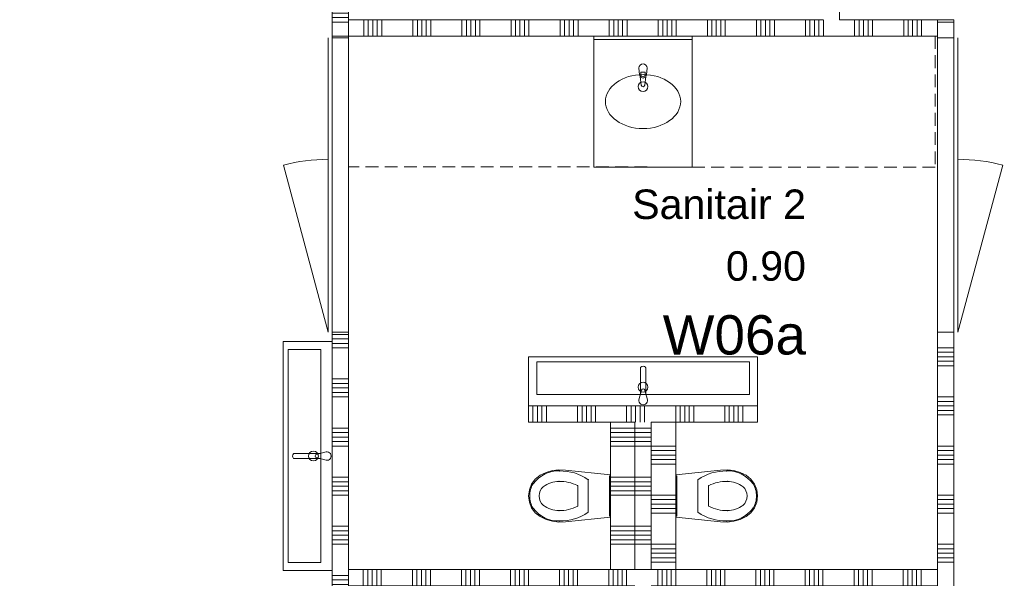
# Model space of a CAD drawing. Header units: millimetres. Extents: x -850 to 154668, y -80411 to 71019.
# Tile 185 of 236: x 45490 to 51508, y 45992 to 49405. Entities that reach past the tile are written whole.
import ezdxf
from ezdxf.enums import TextEntityAlignment as Align

# ---------------------------------------------------------------- set-up
doc = ezdxf.new("R2010")
doc.units = ezdxf.units.MM
doc.header["$MEASUREMENT"] = 0
doc.linetypes.add('B0702', pattern=[117.37, 78.119999, -39.250001])
for name, color, linetype in [('New_22 NC Binnenwanden', 7, 'Continuous'), ('New_22 NC Binnenwanden Deuren', 7, 'Continuous'), ('New_22 NC Binnenwanden Doorsnede-arcering', 7, 'Continuous'), ('New_22 NC Binnenwanden Laagscheidingslijnen', 7, 'Continuous'), ('New_72 Vaste Inrichting', 7, 'Continuous'), ('New_74 Sanitair', 7, 'Continuous'), ('New_Z Ruimtefuncties', 7, 'Continuous'), ('New_Z Ruimtefuncties Zone omranding', 7, 'Continuous'), ('New_Z Ruimtefuncties Zone tekst', 7, 'Continuous')]:
    doc.layers.add(name, color=color, linetype=linetype)
doc.styles.add('GENERATED_STYLE_1', font='arial.ttf')
doc.styles.add('GENERATED_STYLE_2', font='arial.ttf')

# ---------------------------------------------------------------- blocks, each defined once
blk = doc.blocks.new('Wasbak meervoudig 22')
at = {"layer": 'New_74 Sanitair', "color": 1, "linetype": 'Continuous', "lineweight": 0}
for p, q in [((-700, 0), (700, 0)), ((-700, -300), (-700, 0)), ((700, -300), (700, 0)), ((-26, -38), (-9.9, -96.8)), ((9.9, -96.8), (26, -38)), ((650, -70), (-650, -70)), ((-650, -70), (-650, -270)), ((-15.9, -74.8), (-15.9, -233)), ((-9.9, -96.8), (-15.9, -74.8)), ((16, -74.4), (9.9, -96.8)), ((16, -233), (16, -74.4)), ((650, -270), (650, -70)), ((-700, -300), (700, -300)), ((-650, -270), (650, -270))]:
    blk.add_line(p, q, dxfattribs=at)
blk.add_circle((0, -114.8), 30, dxfattribs=at)
for centre, radius, start, end in [((0, -33.4), 26.4, 349.97377, 190.02623), ((0, -95), 10, 190.35435, 349.64565), ((0, -95), 10, 190.35435, 349.64565), ((-8.8, -232.9), 7.1, 181.18756, 218.92571), ((0.1, -221.9), 21.1, 226.98757, 313.01243), ((9, -232.9), 6.96, 320.62423, 359.19207)]:
    blk.add_arc(centre, radius, start, end, dxfattribs=at)
blk = doc.blocks.new('*X637')
at = {"layer": 'New_22 NC Binnenwanden Doorsnede-arcering', "color": 254, "linetype": 'Continuous', "lineweight": 0, "true_color": 0xe9ebeb}
for p, q in [((47590.3, 46006.3), (47590.3, 46045)), ((47617.7, 46006.3), (47617.7, 46045)), ((47645.1, 46006.3), (47645.1, 46045)), ((47672.6, 46006.3), (47672.6, 46045)), ((47700, 46006.3), (47700, 46045)), ((47890.3, 46006.3), (47890.3, 46045)), ((47917.7, 46006.3), (47917.7, 46045)), ((47945.1, 46006.3), (47945.1, 46045)), ((47972.6, 46006.3), (47972.6, 46045)), ((48000, 46006.3), (48000, 46045)), ((48190.3, 46006.3), (48190.3, 46045)), ((48217.7, 46006.3), (48217.7, 46045)), ((48245.1, 46006.3), (48245.1, 46045)), ((48272.6, 46006.3), (48272.6, 46045)), ((48300, 46006.3), (48300, 46045)), ((48490.3, 46006.3), (48490.3, 46045)), ((48517.7, 46006.3), (48517.7, 46045)), ((48545.1, 46006.3), (48545.1, 46045)), ((48572.6, 46006.3), (48572.6, 46045)), ((48600, 46006.3), (48600, 46045)), ((48790.3, 46006.3), (48790.3, 46045)), ((48817.7, 46006.3), (48817.7, 46045)), ((48845.1, 46006.3), (48845.1, 46045)), ((48872.6, 46006.3), (48872.6, 46045)), ((48900, 46006.3), (48900, 46045)), ((49090.3, 46006.3), (49090.3, 46045)), ((49117.7, 46006.3), (49117.7, 46045)), ((49145.1, 46006.3), (49145.1, 46045)), ((49172.6, 46006.3), (49172.6, 46045)), ((49200, 46006.3), (49200, 46045)), ((49390.3, 46006.3), (49390.3, 46045)), ((49417.7, 46006.3), (49417.7, 46045)), ((49445.1, 46006.3), (49445.1, 46045)), ((49472.6, 46006.3), (49472.6, 46045)), ((49500, 46006.3), (49500, 46045)), ((49690.3, 46006.3), (49690.3, 46045)), ((49717.7, 46006.3), (49717.7, 46045)), ((49745.1, 46006.3), (49745.1, 46045)), ((49772.6, 46006.3), (49772.6, 46045)), ((49800, 46006.3), (49800, 46045)), ((49990.3, 46006.3), (49990.3, 46045)), ((50017.7, 46006.3), (50017.7, 46045)), ((50045.1, 46006.3), (50045.1, 46045)), ((50072.6, 46006.3), (50072.6, 46045)), ((50100, 46006.3), (50100, 46045)), ((50290.3, 46006.3), (50290.3, 46045)), ((50317.7, 46006.3), (50317.7, 46045)), ((50345.1, 46006.3), (50345.1, 46045)), ((50372.6, 46006.3), (50372.6, 46045)), ((50400, 46006.3), (50400, 46045)), ((50590.3, 46006.3), (50590.3, 46045)), ((50617.7, 46006.3), (50617.7, 46045)), ((50645.1, 46006.3), (50645.1, 46045)), ((50672.6, 46006.3), (50672.6, 46045)), ((50700, 46006.3), (50700, 46045)), ((50890.3, 46006.3), (50890.3, 46045)), ((50917.7, 46006.3), (50917.7, 46045)), ((50945.1, 46006.3), (50945.1, 46045)), ((50972.6, 46006.3), (50972.6, 46045)), ((51000, 46006.3), (51000, 46045)), ((47590.3, 45945), (47590.3, 46006.3)), ((47617.7, 45945), (47617.7, 46006.3)), ((47645.1, 45945), (47645.1, 46006.3)), ((47672.6, 45945), (47672.6, 46006.3)), ((47700, 45945), (47700, 46006.3)), ((47890.3, 45945), (47890.3, 46006.3)), ((47917.7, 45945), (47917.7, 46006.3)), ((47945.1, 45945), (47945.1, 46006.3)), ((47972.6, 45945), (47972.6, 46006.3)), ((48000, 45945), (48000, 46006.3)), ((48190.3, 45945), (48190.3, 46006.3)), ((48217.7, 45945), (48217.7, 46006.3)), ((48245.1, 45945), (48245.1, 46006.3)), ((48272.6, 45945), (48272.6, 46006.3)), ((48300, 45945), (48300, 46006.3)), ((48490.3, 45945), (48490.3, 46006.3)), ((48517.7, 45945), (48517.7, 46006.3)), ((48545.1, 45945), (48545.1, 46006.3)), ((48572.6, 45945), (48572.6, 46006.3)), ((48600, 45945), (48600, 46006.3)), ((48790.3, 45945), (48790.3, 46006.3)), ((48817.7, 45945), (48817.7, 46006.3)), ((48845.1, 45945), (48845.1, 46006.3)), ((48872.6, 45945), (48872.6, 46006.3)), ((48900, 45945), (48900, 46006.3)), ((49090.3, 45945), (49090.3, 46006.3)), ((49117.7, 45945), (49117.7, 46006.3)), ((49145.1, 45945), (49145.1, 46006.3)), ((49172.6, 45945), (49172.6, 46006.3)), ((49200, 45945), (49200, 46006.3)), ((49390.3, 45945), (49390.3, 46006.3)), ((49417.7, 45945), (49417.7, 46006.3)), ((49445.1, 45945), (49445.1, 46006.3)), ((49472.6, 45945), (49472.6, 46006.3)), ((49500, 45945), (49500, 46006.3)), ((49690.3, 45945), (49690.3, 46006.3)), ((49717.7, 45945), (49717.7, 46006.3)), ((49745.1, 45945), (49745.1, 46006.3)), ((49772.6, 45945), (49772.6, 46006.3)), ((49800, 45945), (49800, 46006.3)), ((49990.3, 45945), (49990.3, 46006.3)), ((50017.7, 45945), (50017.7, 46006.3)), ((50045.1, 45945), (50045.1, 46006.3)), ((50072.6, 45945), (50072.6, 46006.3)), ((50100, 45945), (50100, 46006.3)), ((50290.3, 45945), (50290.3, 46006.3)), ((50317.7, 45945), (50317.7, 46006.3)), ((50345.1, 45945), (50345.1, 46006.3)), ((50372.6, 45945), (50372.6, 46006.3)), ((50400, 45945), (50400, 46006.3)), ((50590.3, 45945), (50590.3, 46006.3)), ((50617.7, 45945), (50617.7, 46006.3)), ((50645.1, 45945), (50645.1, 46006.3)), ((50672.6, 45945), (50672.6, 46006.3)), ((50700, 45945), (50700, 46006.3)), ((50890.3, 45945), (50890.3, 46006.3)), ((50917.7, 45945), (50917.7, 46006.3)), ((50945.1, 45945), (50945.1, 46006.3)), ((50972.6, 45945), (50972.6, 46006.3)), ((51000, 45945), (51000, 46006.3))]:
    blk.add_line(p, q, dxfattribs=at)
blk = doc.blocks.new('Wall_155_1', base_point=(51200.2, 45945))
at = {"layer": 'New_22 NC Binnenwanden', "color": 8, "linetype": 'Continuous', "lineweight": 0, "true_color": 0x778488, "flags": 128}
for points in [[(51100.2, 46045), (47500.4, 46045)], [(47500.4, 46045), (47500.4, 45945)], [(51100.2, 46045), (51100.2, 45945)], [(47500.4, 45945), (49250.1, 45945)], [(49350.1, 45945), (51100.2, 45945)]]:
    blk.add_lwpolyline(points, dxfattribs=at)
at = {"layer": 'New_22 NC Binnenwanden', "color": 8, "lineweight": 0, "true_color": 0x778488}
blk.add_blockref('*X637', (0, 0), dxfattribs=at)
blk = doc.blocks.new('Toilet 22')
at = {"layer": 'New_74 Sanitair', "color": 1, "linetype": 'Continuous', "lineweight": 0}
for p, q in [((-128.9, 0), (-158.5, -273.7)), ((128.9, 0), (-128.9, 0)), ((123, 0), (-123, 0)), ((-123, 0), (-123, -5)), ((123, -5), (123, 0)), ((158.5, -273.7), (128.9, 0)), ((-123, -5), (123, -5)), ((0, -135.2), (-99.6, -135.2)), ((99.6, -135.2), (0, -135.2)), ((0, -199.6), (-62.9, -199.6)), ((62.9, -199.6), (0, -199.6)), ((-158.5, -273.7), (-159.9, -314.1)), ((159.9, -314.1), (158.5, -273.7)), ((-159.9, -314.1), (-154.9, -354.2)), ((-154.9, -354.2), (-143.6, -393.1)), ((143.6, -393.1), (154.9, -354.2)), ((154.9, -354.2), (159.9, -314.1)), ((-143.6, -393.1), (-126.2, -429.8)), ((56.7, -410.5), (56.7, -410.5)), ((126.2, -429.8), (143.6, -393.1)), ((-126.2, -429.8), (-102.8, -458.8)), ((-102.8, -458.8), (-72.6, -481.1)), ((-72.6, -481.1), (-37.5, -495.1)), ((0, -435.2), (0, -435.2)), ((37.5, -495.1), (72.6, -481.1)), ((72.6, -481.1), (102.8, -458.8)), ((74.1, -472.3), (74.1, -472.3)), ((102.8, -458.8), (126.2, -429.8)), ((-37.5, -495.1), (0, -500)), ((0, -493.3), (0, -493.3)), ((0, -500), (37.5, -495.1))]:
    blk.add_line(p, q, dxfattribs=at)
for centre, major_axis, start_param, end_param in [((236, -303.1), (388.8, 0), 2.612188, 3.165208), ((-236, -303.1), (388.8, 0), 6.259569, 6.81259), ((241.8, -310.7), (331.2, 0), 2.738768, 3.154495), ((-241.8, -310.7), (331.2, 0), 6.270283, 6.68601), ((81.8, -322.1), (234.9, 0), 3.085861, 3.98645), ((123.4, -313.7), (212.7, 0), 3.144841, 3.702507), ((-123.4, -313.7), (212.7, 0), 5.722271, 6.279937), ((-81.8, -322.1), (234.9, 0), 5.438328, 6.338917), ((0.7, -374.1), (71.5, 0), 3.778693, 4.701998), ((-0.7, -374.1), (71.5, 0), 4.72278, 5.646085), ((0.7, -385), (126.6, 0), 4.079884, 4.706528), ((-0.7, -385), (126.6, 0), 4.71825, 5.344894)]:
    blk.add_ellipse(centre, major_axis=major_axis, ratio=0.855025, start_param=start_param, end_param=end_param, dxfattribs=at)
for p in [(99.6, -135.2), (62.9, -199.6), (-152.7, -310.9), (-89.3, -314.3), (89.3, -314.3), (152.7, -310.9), (-56.7, -410.5), (-74.1, -472.3)]:
    blk.add_point(p, dxfattribs=at)
blk = doc.blocks.new('Wasbak meervoudig 22_4')
at = {"layer": 'New_74 Sanitair', "color": 1, "linetype": 'Continuous', "lineweight": 0}
for p, q in [((-300.1, 0), (300.1, 0)), ((-300.1, -800), (-300.1, 0)), ((300.1, -800), (300.1, 0)), ((-300.1, -20), (300.1, -20)), ((-25, -195), (-21, -237)), ((-13.6, -234.8), (-13.6, -219.9)), ((-13.6, -219.9), (13.6, -219.9)), ((13.6, -219.9), (13.6, -234.8)), ((21, -237), (25, -195)), ((-17.7, -246.5), (-11.1, -299.4)), ((11.1, -299.4), (17.7, -246.5)), ((-300.1, -800), (300.1, -800))]:
    blk.add_line(p, q, dxfattribs=at)
blk.add_circle((0, -308.9), 30, dxfattribs=at)
for centre, radius, start, end in [((0, -195), 25, 0, 180), ((0, -235.1), 21.1, 185.16961, 212.77103), ((0, -234.8), 13.6, 180, 0), ((0, -235.1), 21.1, 327.22897, 354.83039), ((0, -235.1), 21.1, 212.77103, 327.22897), ((0, -298), 11.2, 187.13892, 352.86108)]:
    blk.add_arc(centre, radius, start, end, dxfattribs=at)
blk.add_ellipse((0, -400), major_axis=(230, 0), ratio=0.717391, dxfattribs=at)
blk = doc.blocks.new('*X2793')
at = {"layer": 'New_22 NC Binnenwanden Doorsnede-arcering', "color": 254, "linetype": 'Continuous', "lineweight": 0, "true_color": 0xe9ebeb}
for p, q in [((49250.1, 46909.7), (49350.1, 46909.7)), ((49250.1, 46882.3), (49350.1, 46882.3)), ((49250.1, 46854.9), (49350.1, 46854.9)), ((49250.1, 46827.4), (49350.1, 46827.4)), ((49250.1, 46800), (49350.1, 46800)), ((49250.1, 46609.7), (49350.1, 46609.7)), ((49250.1, 46582.3), (49350.1, 46582.3)), ((49250.1, 46554.9), (49350.1, 46554.9)), ((49250.1, 46527.4), (49350.1, 46527.4)), ((49250.1, 46500), (49350.1, 46500)), ((49250.1, 46309.7), (49350.1, 46309.7)), ((49250.1, 46282.3), (49350.1, 46282.3)), ((49250.1, 46254.9), (49350.1, 46254.9)), ((49250.1, 46227.4), (49350.1, 46227.4)), ((49250.1, 46200), (49350.1, 46200))]:
    blk.add_line(p, q, dxfattribs=at)
blk = doc.blocks.new('Wall_581_1', base_point=(49300.1, 46045))
at = {"layer": 'New_22 NC Binnenwanden', "color": 8, "linetype": 'Continuous', "lineweight": 0, "true_color": 0x778488, "flags": 128}
for points in [[(49250.1, 46945), (49250.1, 46045)], [(49350.1, 46045), (49350.1, 46945)], [(49350.1, 46045), (49250.1, 46045)]]:
    blk.add_lwpolyline(points, dxfattribs=at)
at = {"layer": 'New_22 NC Binnenwanden', "color": 8, "lineweight": 0, "true_color": 0x778488}
blk.add_blockref('*X2793', (0, 0), dxfattribs=at)
blk = doc.blocks.new('*X2795')
at = {"layer": 'New_22 NC Binnenwanden Doorsnede-arcering', "color": 254, "linetype": 'Continuous', "lineweight": 0, "true_color": 0xe9ebeb}
for p, q in [((48627.4, 47045), (48627.4, 46945)), ((48654.9, 47045), (48654.9, 46945)), ((48682.3, 47045), (48682.3, 46945)), ((48709.7, 47045), (48709.7, 46945)), ((48900, 47045), (48900, 46945)), ((48927.4, 47045), (48927.4, 46945)), ((48954.9, 47045), (48954.9, 46945)), ((48982.3, 47045), (48982.3, 46945)), ((49009.7, 47045), (49009.7, 46945)), ((49200, 47045), (49200, 46945)), ((49227.4, 47045), (49227.4, 46945)), ((49254.9, 47045), (49254.9, 46945)), ((49282.3, 47045), (49282.3, 46945)), ((49309.7, 47045), (49309.7, 46945)), ((49500, 47045), (49500, 46945)), ((49527.4, 47045), (49527.4, 46945)), ((49554.9, 47045), (49554.9, 46945)), ((49582.3, 47045), (49582.3, 46945)), ((49609.7, 47045), (49609.7, 46945)), ((49800, 47045), (49800, 46945)), ((49827.4, 47045), (49827.4, 46945)), ((49854.9, 47045), (49854.9, 46945)), ((49882.3, 47045), (49882.3, 46945)), ((49909.7, 47045), (49909.7, 46945))]:
    blk.add_line(p, q, dxfattribs=at)
blk = doc.blocks.new('Wall_582_1', base_point=(50000.4, 47045))
at = {"layer": 'New_22 NC Binnenwanden', "color": 8, "linetype": 'Continuous', "lineweight": 0, "true_color": 0x778488, "flags": 128}
for points in [[(50000.4, 47045), (48600.4, 47045)], [(48600.4, 46945), (48600.4, 47045)], [(50000.4, 46945), (50000.4, 47045)], [(48600.4, 46945), (49250.1, 46945)], [(49350.1, 46945), (50000.4, 46945)]]:
    blk.add_lwpolyline(points, dxfattribs=at)
at = {"layer": 'New_22 NC Binnenwanden', "color": 8, "lineweight": 0, "true_color": 0x778488}
blk.add_blockref('*X2795', (0, 0), dxfattribs=at)
blk = doc.blocks.new('*X2797')
at = {"layer": 'New_22 NC Binnenwanden Doorsnede-arcering', "color": 254, "linetype": 'Continuous', "lineweight": 0, "true_color": 0xe9ebeb}
for p, q in [((49500.7, 46800), (49350.7, 46800)), ((49500.7, 46772.6), (49350.7, 46772.6)), ((49500.7, 46745.1), (49350.7, 46745.1)), ((49500.7, 46717.7), (49350.7, 46717.7)), ((49500.7, 46690.3), (49350.7, 46690.3)), ((49500.7, 46500), (49350.7, 46500)), ((49500.7, 46472.6), (49350.7, 46472.6)), ((49500.7, 46445.1), (49350.7, 46445.1)), ((49500.7, 46417.7), (49350.7, 46417.7)), ((49500.7, 46390.3), (49350.7, 46390.3)), ((49500.7, 46200), (49350.7, 46200)), ((49500.7, 46172.6), (49350.7, 46172.6)), ((49500.7, 46145.1), (49350.7, 46145.1)), ((49500.7, 46117.7), (49350.7, 46117.7)), ((49500.7, 46090.3), (49350.7, 46090.3))]:
    blk.add_line(p, q, dxfattribs=at)
blk = doc.blocks.new('Wall_583_1', base_point=(49500.7, 46945))
at = {"layer": 'New_22 NC Binnenwanden', "color": 8, "linetype": 'Continuous', "lineweight": 0, "true_color": 0x778488, "flags": 128}
for points in [[(49350.7, 46945), (49350.7, 46045)], [(49500.7, 46945), (49350.7, 46945)], [(49500.7, 46045), (49500.7, 46945)], [(49350.7, 46045), (49500.7, 46045)]]:
    blk.add_lwpolyline(points, dxfattribs=at)
at = {"layer": 'New_22 NC Binnenwanden', "color": 8, "lineweight": 0, "true_color": 0x778488}
blk.add_blockref('*X2797', (0, 0), dxfattribs=at)
blk = doc.blocks.new('*X2799')
at = {"layer": 'New_22 NC Binnenwanden Doorsnede-arcering', "color": 254, "linetype": 'Continuous', "lineweight": 0, "true_color": 0xe9ebeb}
for p, q in [((49100.4, 46909.7), (49216.1, 46909.7)), ((49216.1, 46909.7), (49250.4, 46909.7)), ((49100.4, 46882.3), (49216.1, 46882.3)), ((49100.4, 46854.9), (49216.1, 46854.9)), ((49100.4, 46827.4), (49216.1, 46827.4)), ((49216.1, 46882.3), (49250.4, 46882.3)), ((49216.1, 46854.9), (49250.4, 46854.9)), ((49216.1, 46827.4), (49250.4, 46827.4)), ((49100.4, 46800), (49216.1, 46800)), ((49216.1, 46800), (49250.4, 46800)), ((49100.4, 46609.7), (49216.1, 46609.7)), ((49100.4, 46582.3), (49216.1, 46582.3)), ((49216.1, 46609.7), (49250.4, 46609.7)), ((49216.1, 46582.3), (49250.4, 46582.3)), ((49100.4, 46554.9), (49216.1, 46554.9)), ((49100.4, 46527.4), (49216.1, 46527.4)), ((49216.1, 46554.9), (49250.4, 46554.9)), ((49216.1, 46527.4), (49250.4, 46527.4)), ((49100.4, 46500), (49216.1, 46500)), ((49216.1, 46500), (49250.4, 46500)), ((49100.4, 46309.7), (49216.1, 46309.7)), ((49100.4, 46282.3), (49216.1, 46282.3)), ((49216.1, 46309.7), (49250.4, 46309.7)), ((49216.1, 46282.3), (49250.4, 46282.3)), ((49100.4, 46254.9), (49216.1, 46254.9)), ((49100.4, 46227.4), (49216.1, 46227.4)), ((49216.1, 46254.9), (49250.4, 46254.9)), ((49216.1, 46227.4), (49250.4, 46227.4)), ((49100.4, 46200), (49216.1, 46200)), ((49216.1, 46200), (49250.4, 46200))]:
    blk.add_line(p, q, dxfattribs=at)
blk = doc.blocks.new('Wall_584_1', base_point=(49100.4, 46945))
at = {"layer": 'New_22 NC Binnenwanden', "color": 8, "linetype": 'Continuous', "lineweight": 0, "true_color": 0x778488, "flags": 128}
for points in [[(49100.4, 46945), (49100.4, 46045)], [(49250.4, 46945), (49100.4, 46945)], [(49250.4, 46045), (49250.4, 46945)], [(49100.4, 46045), (49250.4, 46045)]]:
    blk.add_lwpolyline(points, dxfattribs=at)
at = {"layer": 'New_22 NC Binnenwanden', "color": 8, "lineweight": 0, "true_color": 0x778488}
blk.add_blockref('*X2799', (0, 0), dxfattribs=at)
blk = doc.blocks.new('*X3095')
at = {"layer": 'New_22 NC Binnenwanden Doorsnede-arcering', "color": 254, "linetype": 'Continuous', "lineweight": 0, "true_color": 0xe9ebeb}
for p, q in [((51200.2, 47400), (51100.2, 47400)), ((51200.2, 47372.6), (51100.2, 47372.6)), ((51200.2, 47345.1), (51100.2, 47345.1)), ((51200.2, 47317.7), (51100.2, 47317.7)), ((51200.2, 47290.3), (51100.2, 47290.3)), ((51200.2, 47100), (51100.2, 47100)), ((51200.2, 47072.6), (51100.2, 47072.6)), ((51200.2, 47045.1), (51100.2, 47045.1)), ((51200.2, 47017.7), (51100.2, 47017.7)), ((51200.2, 46990.3), (51100.2, 46990.3)), ((51200.2, 46800), (51100.2, 46800)), ((51200.2, 46772.6), (51100.2, 46772.6)), ((51200.2, 46745.1), (51100.2, 46745.1)), ((51200.2, 46717.7), (51100.2, 46717.7)), ((51200.2, 46690.3), (51100.2, 46690.3)), ((51200.2, 46500), (51100.2, 46500)), ((51200.2, 46472.6), (51100.2, 46472.6)), ((51200.2, 46445.1), (51100.2, 46445.1)), ((51200.2, 46417.7), (51100.2, 46417.7)), ((51200.2, 46390.3), (51100.2, 46390.3)), ((51200.2, 46200), (51100.2, 46200)), ((51200.2, 46172.6), (51100.2, 46172.6)), ((51200.2, 46145.1), (51100.2, 46145.1)), ((51200.2, 46117.7), (51100.2, 46117.7)), ((51200.2, 46090.3), (51100.2, 46090.3))]:
    blk.add_line(p, q, dxfattribs=at)
blk = doc.blocks.new('*X3096')
at = {"layer": 'New_22 NC Binnenwanden Doorsnede-arcering', "color": 254, "linetype": 'Continuous', "lineweight": 0, "true_color": 0xe9ebeb}
blk.add_line((51200.2, 49390.3), (51185.7, 49390.3), dxfattribs=at)
blk = doc.blocks.new('D1 22')
at = {"layer": 'New_22 NC Binnenwanden Deuren', "color": 1, "linetype": 'Continuous', "lineweight": 0}
for q in [(-481.8, 267.6), (-517, 0)]:
    blk.add_line((517, 0), q, dxfattribs=at)
at = {"layer": 'New_22 NC Binnenwanden Deuren', "color": 7, "linetype": 'Continuous', "lineweight": 0}
for p, q in [((-517, -25), (-517, -125)), ((-517, -25), (-517, -125)), ((517, -25), (517, -125)), ((517, -25), (517, -125))]:
    blk.add_line(p, q, dxfattribs=at)
at = {"layer": 'New_22 NC Binnenwanden Deuren', "color": 1, "linetype": 'Continuous', "lineweight": 0}
blk.add_arc((517, 0), 1034, 165, 180, dxfattribs=at)
blk = doc.blocks.new('D1 zl1-b 22_7')
at = {"layer": 'New_22 NC Binnenwanden Deuren', "color": 1, "linetype": 'Continuous', "lineweight": 0}
for p, q in [((900, 0), (-121, 273.6)), ((-900, 0), (-157, 0)), ((900, 0), (-157, 0))]:
    blk.add_line(p, q, dxfattribs=at)
at = {"layer": 'New_22 NC Binnenwanden Deuren', "color": 7, "linetype": 'Continuous', "lineweight": 0}
for p, q in [((-900, -25), (-900, -125)), ((-900, -25), (-900, -125)), ((900, -25), (900, -125)), ((900, -25), (900, -125))]:
    blk.add_line(p, q, dxfattribs=at)
at = {"layer": 'New_22 NC Binnenwanden Deuren', "color": 1, "linetype": 'Continuous', "lineweight": 0}
blk.add_arc((900, 0), 1057, 165, 180, dxfattribs=at)
blk = doc.blocks.new('*X3099')
at = {"layer": 'New_22 NC Binnenwanden Doorsnede-arcering', "color": 254, "linetype": 'Continuous', "lineweight": 0, "true_color": 0xe9ebeb}
blk.add_line((51185.7, 49390.3), (51100.2, 49390.3), dxfattribs=at)
blk = doc.blocks.new('Wall_656_1', base_point=(51200.2, 44905))
at = {"layer": 'New_22 NC Binnenwanden', "color": 8, "linetype": 'Continuous', "lineweight": 0, "true_color": 0x778488}
for p, q in [((51200.2, 49294.8), (51100.2, 49294.8)), ((51200.2, 47494.8), (51100.2, 47494.8)), ((51200.2, 45939), (51100.2, 45939)), ((51200.2, 44905), (51100.2, 44905))]:
    blk.add_line(p, q, dxfattribs=at)
at = {"layer": 'New_22 NC Binnenwanden', "color": 8, "linetype": 'Continuous', "lineweight": 0, "true_color": 0x778488, "flags": 128}
for points in [[(51200.2, 49404.8), (51100.2, 49404.8)], [(51200.2, 49294.8), (51200.2, 49404.8)], [(51100.2, 49304.8), (51100.2, 49294.8)], [(51100.2, 47494.8), (51100.2, 45939)], [(51200.2, 45939), (51200.2, 47494.8)]]:
    blk.add_lwpolyline(points, dxfattribs=at)
at = {"layer": 'New_22 NC Binnenwanden Laagscheidingslijnen', "color": 8, "linetype": 'Continuous', "lineweight": 0, "true_color": 0x778488}
blk.add_line((51100.2, 49304.8), (51100.2, 49404.8), dxfattribs=at)
at = {"layer": 'New_22 NC Binnenwanden', "color": 8, "lineweight": 0, "true_color": 0x778488}
for name in ['*X3099', '*X3096', '*X3095']:
    blk.add_blockref(name, (0, 0), dxfattribs=at)
at = {"layer": 'New_22 NC Binnenwanden Deuren', "color": 1, "linetype": 'Continuous', "lineweight": 0, "zscale": 1000, "rotation": 270}
for name, p in [('D1 zl1-b 22_7', (51225.2, 48394.8)), ('D1 22', (51225.2, 45422))]:
    blk.add_blockref(name, p, dxfattribs=at)
blk = doc.blocks.new('*X3102')
at = {"layer": 'New_22 NC Binnenwanden Doorsnede-arcering', "color": 254, "linetype": 'Continuous', "lineweight": 0, "true_color": 0xe9ebeb}
for p, q in [((47400.4, 47482.3), (47432.9, 47482.3)), ((47400.4, 47454.9), (47432.9, 47454.9)), ((47400.4, 47427.4), (47432.9, 47427.4)), ((47432.9, 47482.3), (47500.4, 47482.3)), ((47432.9, 47454.9), (47500.4, 47454.9)), ((47432.9, 47427.4), (47500.4, 47427.4)), ((47400.4, 47400), (47432.9, 47400)), ((47432.9, 47400), (47500.4, 47400)), ((47400.4, 47209.7), (47432.9, 47209.7)), ((47432.9, 47209.7), (47500.4, 47209.7)), ((47400.4, 47182.3), (47432.9, 47182.3)), ((47400.4, 47154.9), (47432.9, 47154.9)), ((47400.4, 47127.4), (47432.9, 47127.4)), ((47432.9, 47182.3), (47500.4, 47182.3)), ((47432.9, 47154.9), (47500.4, 47154.9)), ((47432.9, 47127.4), (47500.4, 47127.4)), ((47400.4, 47100), (47432.9, 47100)), ((47432.9, 47100), (47500.4, 47100)), ((47400.4, 46909.7), (47432.9, 46909.7)), ((47432.9, 46909.7), (47500.4, 46909.7)), ((47400.4, 46882.3), (47432.9, 46882.3)), ((47400.4, 46854.9), (47432.9, 46854.9)), ((47400.4, 46827.4), (47432.9, 46827.4)), ((47432.9, 46882.3), (47500.4, 46882.3)), ((47432.9, 46854.9), (47500.4, 46854.9)), ((47432.9, 46827.4), (47500.4, 46827.4)), ((47400.4, 46800), (47432.9, 46800)), ((47432.9, 46800), (47500.4, 46800)), ((47400.4, 46609.7), (47432.9, 46609.7)), ((47400.4, 46582.3), (47432.9, 46582.3)), ((47432.9, 46609.7), (47500.4, 46609.7)), ((47432.9, 46582.3), (47500.4, 46582.3)), ((47400.4, 46554.9), (47432.9, 46554.9)), ((47400.4, 46527.4), (47432.9, 46527.4)), ((47432.9, 46554.9), (47500.4, 46554.9)), ((47432.9, 46527.4), (47500.4, 46527.4)), ((47400.4, 46500), (47432.9, 46500)), ((47432.9, 46500), (47500.4, 46500)), ((47400.4, 46309.7), (47432.9, 46309.7)), ((47400.4, 46282.3), (47432.9, 46282.3)), ((47432.9, 46309.7), (47500.4, 46309.7)), ((47432.9, 46282.3), (47500.4, 46282.3)), ((47400.4, 46254.9), (47432.9, 46254.9)), ((47400.4, 46227.4), (47432.9, 46227.4)), ((47432.9, 46254.9), (47500.4, 46254.9)), ((47432.9, 46227.4), (47500.4, 46227.4)), ((47400.4, 46200), (47432.9, 46200)), ((47432.9, 46200), (47500.4, 46200)), ((47400.4, 46009.7), (47432.9, 46009.7)), ((47400.4, 45982.3), (47432.9, 45982.3)), ((47432.9, 46009.7), (47500.4, 46009.7)), ((47432.9, 45982.3), (47500.4, 45982.3)), ((47400.4, 45954.9), (47432.9, 45954.9)), ((47432.9, 45954.9), (47500.4, 45954.9))]:
    blk.add_line(p, q, dxfattribs=at)
blk = doc.blocks.new('Wall_657_1', base_point=(47400.4, 44905))
at = {"layer": 'New_22 NC Binnenwanden', "color": 8, "linetype": 'Continuous', "lineweight": 0, "true_color": 0x778488}
for p, q in [((47400.4, 49294.8), (47500.4, 49294.8)), ((47400.4, 47494.8), (47500.4, 47494.8)), ((47400.4, 45939), (47500.4, 45939)), ((47400.4, 44905), (47500.4, 44905))]:
    blk.add_line(p, q, dxfattribs=at)
at = {"layer": 'New_22 NC Binnenwanden', "color": 8, "linetype": 'Continuous', "lineweight": 0, "true_color": 0x778488, "flags": 128}
for points in [[(47500.4, 49305), (47400.4, 49305)], [(47400.4, 49305), (47400.4, 49294.8)], [(47500.4, 49294.8), (47500.4, 49305)], [(47400.4, 47494.8), (47400.4, 45939)], [(47500.4, 45939), (47500.4, 47494.8)]]:
    blk.add_lwpolyline(points, dxfattribs=at)
at = {"layer": 'New_22 NC Binnenwanden', "color": 8, "lineweight": 0, "true_color": 0x778488}
blk.add_blockref('*X3102', (0, 0), dxfattribs=at)
at = {"layer": 'New_22 NC Binnenwanden Deuren', "color": 1, "linetype": 'Continuous', "lineweight": 0, "xscale": -1, "zscale": 1000, "rotation": 90}
for name, p in [('D1 zl1-b 22_7', (47375.4, 48394.8)), ('D1 22', (47375.4, 45422))]:
    blk.add_blockref(name, p, dxfattribs=at)
blk = doc.blocks.new('*X3106')
at = {"layer": 'New_22 NC Binnenwanden Doorsnede-arcering', "color": 254, "linetype": 'Continuous', "lineweight": 0, "true_color": 0xe9ebeb}
for p, q in [((47593.2, 49305), (47593.2, 49405)), ((47620.6, 49305), (47620.6, 49405)), ((47648, 49305), (47648, 49405)), ((47675.5, 49305), (47675.5, 49405)), ((47702.9, 49305), (47702.9, 49405)), ((47893.2, 49305), (47893.2, 49405)), ((47920.6, 49305), (47920.6, 49405)), ((47948, 49305), (47948, 49405)), ((47975.5, 49305), (47975.5, 49405)), ((48002.9, 49305), (48002.9, 49405)), ((48193.2, 49305), (48193.2, 49405)), ((48220.6, 49305), (48220.6, 49405)), ((48248, 49305), (48248, 49405)), ((48275.5, 49305), (48275.5, 49405)), ((48302.9, 49305), (48302.9, 49405)), ((48493.2, 49305), (48493.2, 49405)), ((48520.6, 49305), (48520.6, 49405)), ((48548, 49305), (48548, 49405)), ((48575.5, 49305), (48575.5, 49405)), ((48602.9, 49305), (48602.9, 49405)), ((48793.2, 49305), (48793.2, 49405)), ((48820.6, 49305), (48820.6, 49405)), ((48848, 49305), (48848, 49405)), ((48875.5, 49305), (48875.5, 49405)), ((48902.9, 49305), (48902.9, 49405)), ((49093.2, 49304.9), (49093.2, 49404.9)), ((49120.6, 49304.9), (49120.6, 49404.9)), ((49148, 49304.9), (49148, 49404.9)), ((49175.5, 49304.9), (49175.5, 49404.9)), ((49202.9, 49304.9), (49202.9, 49404.9)), ((49393.2, 49304.9), (49393.2, 49404.9)), ((49420.6, 49304.9), (49420.6, 49404.9)), ((49448, 49304.9), (49448, 49404.9)), ((49475.5, 49304.9), (49475.5, 49404.9)), ((49502.9, 49304.9), (49502.9, 49404.9)), ((49693.2, 49304.9), (49693.2, 49404.9)), ((49720.6, 49304.9), (49720.6, 49404.9)), ((49748, 49304.9), (49748, 49404.9)), ((49775.5, 49304.9), (49775.5, 49404.9)), ((49802.9, 49304.9), (49802.9, 49404.9)), ((49993.2, 49304.9), (49993.2, 49404.9)), ((50020.6, 49304.9), (50020.6, 49404.9)), ((50048, 49304.9), (50048, 49404.9)), ((50075.5, 49304.9), (50075.5, 49404.9)), ((50102.9, 49304.9), (50102.9, 49404.9)), ((50293.2, 49304.9), (50293.2, 49404.9)), ((50320.6, 49304.9), (50320.6, 49404.9)), ((50348, 49304.9), (50348, 49404.9)), ((50375.5, 49304.9), (50375.5, 49404.9)), ((50402.9, 49304.9), (50402.9, 49404.9)), ((50593.2, 49304.9), (50593.2, 49404.9)), ((50620.6, 49304.9), (50620.6, 49404.9)), ((50648, 49304.8), (50648, 49404.8)), ((50675.5, 49304.8), (50675.5, 49404.8)), ((50702.9, 49304.8), (50702.9, 49404.8)), ((50893.2, 49304.8), (50893.2, 49404.8)), ((50920.6, 49304.8), (50920.6, 49404.8)), ((50948, 49304.8), (50948, 49404.8)), ((50975.5, 49304.8), (50975.5, 49404.8)), ((51002.9, 49304.8), (51002.9, 49404.8))]:
    blk.add_line(p, q, dxfattribs=at)
blk = doc.blocks.new('Wall_658_1', base_point=(47400.4, 49305))
at = {"layer": 'New_22 NC Binnenwanden', "color": 8, "linetype": 'Continuous', "lineweight": 0, "true_color": 0x778488, "flags": 128}
for points in [[(50400.4, 49404.9), (47500.4, 49405)], [(47500.4, 49405), (47500.4, 49305)], [(51100.2, 49404.8), (50500.4, 49404.9)], [(47500.4, 49305), (50400.4, 49304.9)], [(50500.4, 49304.9), (51100.2, 49304.8)]]:
    blk.add_lwpolyline(points, dxfattribs=at)
at = {"layer": 'New_22 NC Binnenwanden Laagscheidingslijnen', "color": 8, "linetype": 'Continuous', "lineweight": 0, "true_color": 0x778488}
blk.add_line((51100.2, 49304.8), (51100.2, 49404.8), dxfattribs=at)
at = {"layer": 'New_22 NC Binnenwanden', "color": 8, "lineweight": 0, "true_color": 0x778488}
blk.add_blockref('*X3106', (0, 0), dxfattribs=at)
blk = doc.blocks.new('Sanitair 2_0.90_90_1', base_point=(49776, 47842.7))
at = {"layer": 'New_Z Ruimtefuncties Zone tekst', "color": 2, "lineweight": 0}
for tag, height, style, p in [('DUMMY_938', 180, 'GENERATED_STYLE_1', (50296, 48408.4)), ('ROOM_NAME', 180, 'GENERATED_STYLE_1', (50296, 48367.3)), ('DUMMY_939', 180, 'GENERATED_STYLE_1', (50296, 48031.3)), ('ROOM_NUMBER', 180, 'GENERATED_STYLE_1', (50296, 47990.1)), ('stWallCovering', 240, 'GENERATED_STYLE_2', (50296, 47599.3))]:
    blk.add_attdef(tag, text='', height=height, dxfattribs=dict(at, style=style)).set_placement(p, align=Align.TOP_RIGHT)
at = {"layer": 'New_Z Ruimtefuncties Zone tekst', "color": 2, "lineweight": 0, "style": 'GENERATED_STYLE_2'}
blk.add_attdef('DUMMY_940', text='', height=240, dxfattribs=at).set_placement((49255.9, 47654.1), align=Align.TOP_LEFT)
blk = doc.blocks.new('*X3396')
at = {"layer": 'New_22 NC Binnenwanden Doorsnede-arcering', "color": 254, "linetype": 'Continuous', "lineweight": 0, "true_color": 0xe9ebeb}
for p, q in [((47432.9, 53890.3), (47400.4, 53890.3)), ((47500.4, 53890.3), (47432.9, 53890.3)), ((47432.9, 53700), (47400.4, 53700)), ((47500.4, 53700), (47432.9, 53700)), ((47432.9, 53672.6), (47400.4, 53672.6)), ((47432.9, 53645.1), (47400.4, 53645.1)), ((47500.4, 53672.6), (47432.9, 53672.6)), ((47500.4, 53645.1), (47432.9, 53645.1)), ((47432.9, 53617.7), (47400.4, 53617.7)), ((47432.9, 53590.3), (47400.4, 53590.3)), ((47500.4, 53617.7), (47432.9, 53617.7)), ((47500.4, 53590.3), (47432.9, 53590.3)), ((47432.9, 53400), (47400.4, 53400)), ((47500.4, 53400), (47432.9, 53400)), ((47432.9, 53372.6), (47400.4, 53372.6)), ((47432.9, 53345.1), (47400.4, 53345.1)), ((47500.4, 53372.6), (47432.9, 53372.6)), ((47500.4, 53345.1), (47432.9, 53345.1)), ((47432.9, 53317.7), (47400.4, 53317.7)), ((47432.9, 53290.3), (47400.4, 53290.3)), ((47500.4, 53317.7), (47432.9, 53317.7)), ((47500.4, 53290.3), (47432.9, 53290.3)), ((47432.9, 53100), (47400.4, 53100)), ((47500.4, 53100), (47432.9, 53100)), ((47432.9, 53072.6), (47400.4, 53072.6)), ((47432.9, 53045.1), (47400.4, 53045.1)), ((47500.4, 53072.6), (47432.9, 53072.6)), ((47500.4, 53045.1), (47432.9, 53045.1)), ((47432.9, 53017.7), (47400.4, 53017.7)), ((47432.9, 52990.3), (47400.4, 52990.3)), ((47500.4, 53017.7), (47432.9, 53017.7)), ((47500.4, 52990.3), (47432.9, 52990.3)), ((47432.9, 52800), (47400.4, 52800)), ((47500.4, 52800), (47432.9, 52800)), ((47432.9, 52772.6), (47400.4, 52772.6)), ((47432.9, 52745.1), (47400.4, 52745.1)), ((47500.4, 52772.6), (47432.9, 52772.6)), ((47500.4, 52745.1), (47432.9, 52745.1)), ((47432.9, 52717.7), (47400.4, 52717.7)), ((47432.9, 52690.3), (47400.4, 52690.3)), ((47500.4, 52717.7), (47432.9, 52717.7)), ((47500.4, 52690.3), (47432.9, 52690.3)), ((47432.9, 52500), (47400.4, 52500)), ((47500.4, 52500), (47432.9, 52500)), ((47432.9, 52472.6), (47400.4, 52472.6)), ((47432.9, 52445.1), (47400.4, 52445.1)), ((47500.4, 52472.6), (47432.9, 52472.6)), ((47500.4, 52445.1), (47432.9, 52445.1)), ((47432.9, 52417.7), (47400.4, 52417.7)), ((47432.9, 52390.3), (47400.4, 52390.3)), ((47500.4, 52417.7), (47432.9, 52417.7)), ((47500.4, 52390.3), (47432.9, 52390.3)), ((47432.9, 52200), (47400.4, 52200)), ((47500.4, 52200), (47432.9, 52200)), ((47432.9, 52172.6), (47400.4, 52172.6)), ((47432.9, 52145.1), (47400.4, 52145.1)), ((47500.4, 52172.6), (47432.9, 52172.6)), ((47500.4, 52145.1), (47432.9, 52145.1)), ((47432.9, 52117.7), (47400.4, 52117.7)), ((47432.9, 52090.3), (47400.4, 52090.3)), ((47500.4, 52117.7), (47432.9, 52117.7)), ((47500.4, 52090.3), (47432.9, 52090.3)), ((47432.9, 51900), (47400.4, 51900)), ((47500.4, 51900), (47432.9, 51900)), ((47432.9, 51872.6), (47400.4, 51872.6)), ((47432.9, 51845.1), (47400.4, 51845.1)), ((47500.4, 51872.6), (47432.9, 51872.6)), ((47500.4, 51845.1), (47432.9, 51845.1)), ((47432.9, 51817.7), (47400.4, 51817.7)), ((47432.9, 51790.3), (47400.4, 51790.3)), ((47500.4, 51817.7), (47432.9, 51817.7)), ((47500.4, 51790.3), (47432.9, 51790.3)), ((47432.9, 51600), (47400.4, 51600)), ((47500.4, 51600), (47432.9, 51600)), ((47432.9, 51572.6), (47400.4, 51572.6)), ((47432.9, 51545.1), (47400.4, 51545.1)), ((47432.9, 51517.7), (47400.4, 51517.7)), ((47500.4, 51572.6), (47432.9, 51572.6)), ((47500.4, 51545.1), (47432.9, 51545.1)), ((47500.4, 51517.7), (47432.9, 51517.7)), ((47432.9, 51490.3), (47400.4, 51490.3)), ((47500.4, 51490.3), (47432.9, 51490.3)), ((47432.9, 51300), (47400.4, 51300)), ((47500.4, 51300), (47432.9, 51300)), ((47432.9, 51272.6), (47400.4, 51272.6)), ((47500.4, 51272.6), (47432.9, 51272.6))]:
    blk.add_line(p, q, dxfattribs=at)
blk = doc.blocks.new('*X3397')
at = {"layer": 'New_22 NC Binnenwanden Doorsnede-arcering', "color": 254, "linetype": 'Continuous', "lineweight": 0, "true_color": 0xe9ebeb}
for p, q in [((47432.9, 50100), (47400.4, 50100)), ((47500.4, 50100), (47432.9, 50100)), ((47432.9, 50072.6), (47400.4, 50072.6)), ((47432.9, 50045.1), (47400.4, 50045.1)), ((47432.9, 50017.7), (47400.4, 50017.7)), ((47500.4, 50072.6), (47432.9, 50072.6)), ((47500.4, 50045.1), (47432.9, 50045.1)), ((47500.4, 50017.7), (47432.9, 50017.7)), ((47432.9, 49990.3), (47400.4, 49990.3)), ((47500.4, 49990.3), (47432.9, 49990.3)), ((47432.9, 49800), (47400.4, 49800)), ((47432.9, 49772.6), (47400.4, 49772.6)), ((47500.4, 49800), (47432.9, 49800)), ((47500.4, 49772.6), (47432.9, 49772.6)), ((47432.9, 49745.1), (47400.4, 49745.1)), ((47432.9, 49717.7), (47400.4, 49717.7)), ((47500.4, 49745.1), (47432.9, 49745.1)), ((47500.4, 49717.7), (47432.9, 49717.7)), ((47432.9, 49690.3), (47400.4, 49690.3)), ((47500.4, 49690.3), (47432.9, 49690.3)), ((47432.9, 49500), (47400.4, 49500)), ((47432.9, 49472.6), (47400.4, 49472.6)), ((47500.4, 49500), (47432.9, 49500)), ((47500.4, 49472.6), (47432.9, 49472.6)), ((47432.9, 49445.1), (47400.4, 49445.1)), ((47432.9, 49417.7), (47400.4, 49417.7)), ((47500.4, 49445.1), (47432.9, 49445.1)), ((47500.4, 49417.7), (47432.9, 49417.7)), ((47432.9, 49390.3), (47400.4, 49390.3)), ((47500.4, 49390.3), (47432.9, 49390.3))]:
    blk.add_line(p, q, dxfattribs=at)
blk = doc.blocks.new('Wall_700_1', base_point=(47400.4, 53915))
at = {"layer": 'New_22 NC Binnenwanden', "color": 8, "linetype": 'Continuous', "lineweight": 0, "true_color": 0x778488}
for p, q in [((47400.4, 51259), (47500.4, 51259)), ((47400.4, 50225), (47500.4, 50225))]:
    blk.add_line(p, q, dxfattribs=at)
at = {"layer": 'New_22 NC Binnenwanden', "color": 8, "linetype": 'Continuous', "lineweight": 0, "true_color": 0x778488, "flags": 128}
for points in [[(47400.4, 53915), (47400.4, 51259)], [(47400.4, 53915), (47500.4, 53915)], [(47500.4, 51259), (47500.4, 53915)], [(47400.4, 50225), (47400.4, 49305)], [(47500.4, 50189), (47500.4, 50225)], [(47500.4, 49305), (47500.4, 49971)]]:
    blk.add_lwpolyline(points, dxfattribs=at)
at = {"layer": 'New_22 NC Binnenwanden', "color": 8, "lineweight": 0, "true_color": 0x778488}
for name in ['*X3396', '*X3397']:
    blk.add_blockref(name, (0, 0), dxfattribs=at)
at = {"layer": 'New_22 NC Binnenwanden Deuren', "color": 1, "linetype": 'Continuous', "lineweight": 0, "zscale": 1000, "rotation": 90}
blk.add_blockref('D1 22', (47375.4, 50742), dxfattribs=at)

msp = doc.modelspace()

# ---------------------------------------------------------------- linework, layer by layer
at = {"layer": 'New_72 Vaste Inrichting', "color": 7, "linetype": 'B0702', "lineweight": 0}
msp.add_lwpolyline([(51086.2, 49304.8), (51086.2, 48504.8), (47500.4, 48505), (47500.4, 49305)], dxfattribs=at)
at = {"layer": 'New_Z Ruimtefuncties Zone omranding', "color": 203, "linetype": 'Continuous', "lineweight": 0, "true_color": 0xb07cd8, "flags": 128}
for points in [[(41140.2, 53904.8), (41140.2, 44905.6), (44573.5, 44905.6), (47400.4, 44905.6), (47400.4, 49405), (47400.4, 53904.8), (46295, 53904.8), (46045, 53904.8)], [(50500.4, 49404.8), (51200.2, 49404.8), (51200.2, 44905), (56100.6, 44905), (56100.6, 53915), (50500.4, 53915)]]:
    msp.add_lwpolyline(points, close=True, dxfattribs=at)
at = {"layer": 'New_Z Ruimtefuncties Zone omranding', "color": 41, "linetype": 'Continuous', "lineweight": 0, "true_color": 0xffd5aa, "flags": 128}
msp.add_lwpolyline([(47500.4, 49305), (47500.4, 46045), (51100.7, 46045), (51100.7, 49305)], close=True, dxfattribs=at)

# ---------------------------------------------------------------- block references
at = {"layer": 'New_22 NC Binnenwanden', "color": 8, "lineweight": 0, "true_color": 0x778488}
for name, p in [('Wall_700_1', (47400.4, 53915)), ('Wall_658_1', (47400.4, 49305)), ('Wall_656_1', (51200.2, 44905)), ('Wall_657_1', (47400.4, 44905)), ('Wall_582_1', (50000.4, 47045)), ('Wall_584_1', (49100.4, 46945)), ('Wall_581_1', (49300.1, 46045)), ('Wall_583_1', (49500.7, 46945)), ('Wall_155_1', (51200.2, 45945))]:
    msp.add_blockref(name, p, dxfattribs=at)
at = {"layer": 'New_74 Sanitair', "color": 1, "linetype": 'Continuous', "lineweight": 0, "xscale": -1, "zscale": 1000}
msp.add_blockref('Wasbak meervoudig 22_4', (49300.1, 49304.8), dxfattribs=at)
at = {"layer": 'New_74 Sanitair', "color": 1, "linetype": 'Continuous', "lineweight": 0, "zscale": 1000}
for name, p, rotation in [('Wasbak meervoudig 22', (47400.4, 46739), 270), ('Toilet 22', (49500.7, 46495), 90)]:
    msp.add_blockref(name, p, dxfattribs=dict(at, rotation=rotation))
at = {"layer": 'New_74 Sanitair', "color": 1, "linetype": 'Continuous', "lineweight": 0, "xscale": -1, "zscale": 1000}
for name, p, rotation in [('Wasbak meervoudig 22', (49300.4, 47045), 180), ('Toilet 22', (49100.4, 46495), 270)]:
    msp.add_blockref(name, p, dxfattribs=dict(at, rotation=rotation))
at = {"layer": 'New_Z Ruimtefuncties', "color": 2, "linetype": 'Continuous', "lineweight": 0}
msp.add_blockref('Sanitair 2_0.90_90_1', (49776, 47842.7), dxfattribs=at).add_auto_attribs({'ROOM_NAME': 'Sanitair 2', 'ROOM_NUMBER': '0.90', 'stWallCovering': 'W06a'})

doc.saveas('drawing.dxf')
